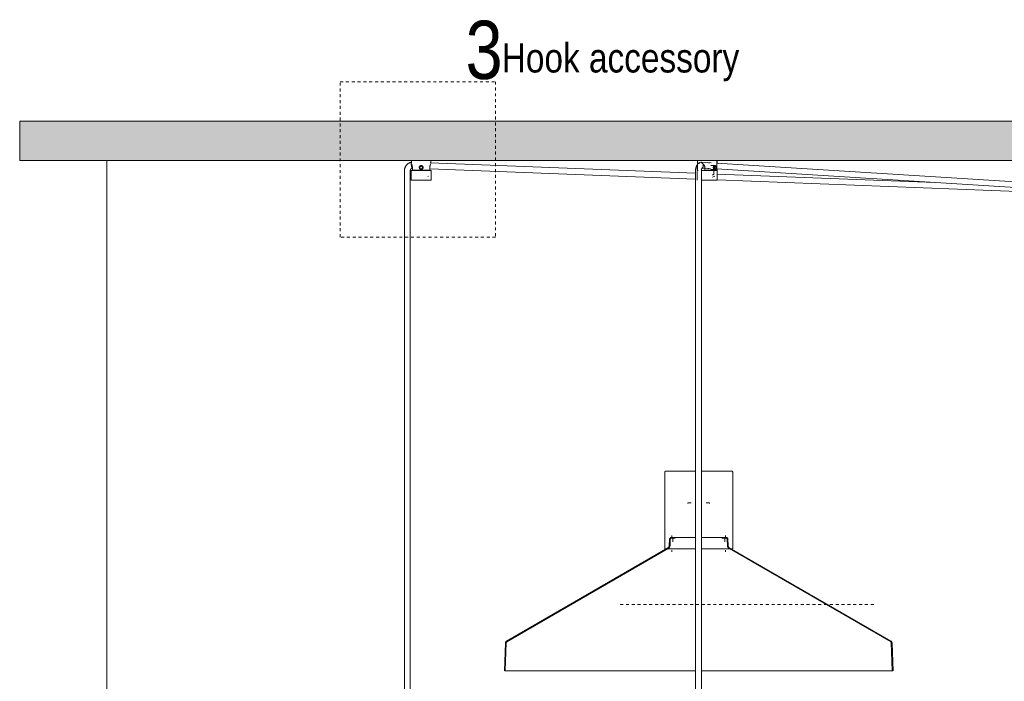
# Model space of a CAD drawing. Header units: millimetres. Extents: x 5395 to 10104, y 397 to 7363.
# Tile 3 of 9: x 5395 to 6409, y 1464 to 2145. Entities that reach past the tile are written whole.
import ezdxf

# ---------------------------------------------------------------- set-up
doc = ezdxf.new("R2010")
doc.units = ezdxf.units.MM
doc.linetypes.add('Dash', pattern=[6, 3, -3])
doc.layers.add('A-ANNO-DIMS', color=7, linetype='Dash', lineweight=9, true_color=0xd2d2d2)
for name, color, linetype, lineweight in [('A-ANNO-DIMS-15', 7, 'Continuous', 9), ('A-CLNG', 7, 'Continuous', 9), ('E-LITE-EQPM', 7, 'Continuous', 20), ('G-ANNO-TEXT', 7, 'Continuous', 9)]:
    doc.layers.add(name, color=color, linetype=linetype, lineweight=lineweight)
doc.styles.add('Arial Narrow', font='ARIALN.TTF', dxfattribs={"height": 33})
doc.styles.add('Arial Narrow_1', font='ARIALN.TTF', dxfattribs={"height": 60})
doc.styles.add('Arial Narrow_2', font='ARIALN.TTF', dxfattribs={"height": 30})
doc.dimstyles.new('FARO_-_2_2mm_Arial_Narrow_mm_Inch_Left', dxfattribs={"dimscale": 304.8, "dimtxt": 33.773222, "dimasz": 0, "dimexe": 0.147638, "dimexo": 0.0625, "dimgap": 0.024606, "dimtad": 1, "dimdec": 0, "dimzin": 0, "dimdsep": 46, "dimtxsty": 'Arial Narrow', "dimblk1": 'NONE', "dimblk2": 'NONE', "dimsah": 1, "dimcen": 0.09, "dimadec": 0, "dimazin": 0, "dimtfac": 1, "dimtdec": 4, "dimtix": 1, "dimtmove": 0, "dimatfit": 3, "dimfxl": 0.049213, "dimfxlon": 1, "dimtvp": 1, "dimtolj": 1, "dimtzin": 0, "dimarcsym": 2})

# ---------------------------------------------------------------- blocks, each defined once
blk = doc.blocks.new('68595-7L_ 68596-7L_ 68596-7L  KOMBO400 - 64314-44-7L SAMBA Black_ribbon beige pendant lamp ø450-7L-596359-Alzado_PDF')
at = {"layer": 'E-LITE-EQPM', "lineweight": 9}
for p, q in [((5798.3, 2000), (5798.3, 1997)), ((6090.8, 1986.9), (5817.7, 1997.6)), ((5818.3, 1997), (5818.3, 2000)), ((6092.7, 2000), (6092.7, 1990)), ((6092.8, 2000), (6096.4, 2000)), ((6096.9, 1998.2), (6096.1, 1998.2)), ((6096.4, 2000), (6112.7, 2000)), ((6106.9, 1997.7), (6102.9, 1997.9)), ((6515.4, 1972.2), (6112.3, 1997.4)), ((6112.7, 1990), (6112.7, 2000)), ((6112.9, 1997.3), (6112.9, 2000)), ((5791.1, 1989.5), (5791.1, 1983.8)), ((5797.1, 1983.8), (5797.1, 1989.5)), ((5798, 1989.3), (5798, 1979.8)), ((5798.8, 1992.2), (5799.1, 1992.2)), ((5799.3, 1992.7), (5799.3, 1990)), ((5817.3, 1990), (5799.3, 1990)), ((5802.9, 1990), (5802.9, 1989.7)), ((5806.5, 1992), (5807.1, 1991.9)), ((5806.8, 1993.3), (5808.3, 1994.4)), ((5807.3, 1991.5), (5806.8, 1993.3)), ((5807.2, 1991.8), (5807.3, 1991.5)), ((5808.3, 1991.5), (5807.3, 1991.5)), ((5807.3, 1991.5), (5807.5, 1991.5)), ((5808.3, 1994.4), (5809.8, 1993.3)), ((5809.2, 1991.5), (5808.3, 1991.5)), ((5809, 1991.5), (5809.2, 1991.5)), ((5809.8, 1993.3), (5809.2, 1991.5)), ((5809.2, 1991.5), (5809.3, 1991.8)), ((5809.4, 1991.9), (5810, 1991.9)), ((5811.5, 1989.8), (5810.8, 1989.8)), ((5813.7, 1989.8), (5813.7, 1990)), ((5817.3, 1990), (5817.3, 1992.7)), ((5817.3, 1991.6), (6090.8, 1980.9)), ((5818.6, 1979.8), (5818.6, 1989.3)), ((6090.8, 1989.5), (6090.8, 1983.8)), ((6092.4, 1989.3), (6092.4, 1979.8)), ((6092.9, 1996.1), (6092.9, 1994.8)), ((6096.9, 1992.2), (6096.8, 1992.2)), ((6096.8, 1983.8), (6096.8, 1989.5)), ((6101.2, 1989.8), (6098.3, 1989.8)), ((6100.5, 1992.7), (6100.5, 1990)), ((6112.5, 1990), (6100.5, 1990)), ((6102.5, 1992), (6106.3, 1991.7)), ((6102.7, 1990), (6102.7, 1989.8)), ((6102.7, 1990), (6102.7, 1989.8)), ((6111.1, 1994.8), (6106.5, 1994.8)), ((6106.5, 1990.8), (6111.1, 1990.8)), ((6110.1, 1993.3), (6109.1, 1993.3)), ((6109.5, 1989.7), (6109.5, 1990)), ((6109.6, 1986), (6109.6, 1990)), ((6109.7, 1990), (6109.7, 1989.8)), ((6109.9, 1989.8), (6109.9, 1990)), ((6110.1, 1993.3), (6111.1, 1994.4)), ((6110.5, 1991.5), (6110.1, 1993.3)), ((6110.5, 1989.8), (6110.2, 1989.8)), ((6110.7, 1993.3), (6110.4, 1993.6)), ((6110.4, 1991.9), (6110.7, 1993.3)), ((6110.5, 1989.8), (6110.5, 1989.8)), ((6111.1, 1991.5), (6110.6, 1991.5)), ((6112, 1993.3), (6110.7, 1993.3)), ((6111.1, 1994.4), (6112, 1993.3)), ((6111.6, 1991.5), (6111.1, 1991.5)), ((6112, 1993.3), (6111.6, 1991.5)), ((6112.4, 1991.3), (6515.1, 1966.2)), ((6112.5, 1990), (6112.5, 1990)), ((6112.9, 1990), (6112.9, 1991.3)), ((6113, 1979.8), (6113, 1989.3)), ((6113.2, 1986.1), (6113.2, 1989.3)), ((5791.1, 1983.8), (5791.1, 1280)), ((5797.1, 1280), (5797.1, 1983.8)), ((5798, 1979.8), (5818.6, 1979.8)), ((5815.3, 1983.6), (5816, 1983.8)), ((6090.8, 1983.8), (6090.8, 880)), ((6096.8, 880), (6096.8, 1983.8)), ((6096.8, 1979.8), (6113, 1979.8)), ((6097.1, 1680), (6097.1, 1979.8)), ((6108.1, 1983), (6110.5, 1983.8)), ((6108.4, 1985), (6109.6, 1986)), ((6337, 1977.3), (6112.9, 1986.1)), ((6112.9, 1980.1), (6467.9, 1966.2)), ((6113, 1979.8), (6113.1, 1979.8)), ((6113.2, 1979.8), (6113.2, 1980.1)), ((6059.1, 1679.1), (6059.1, 1600)), ((6129.1, 1600), (6129.1, 1679.1)), ((6066.3, 1613.8), (6066.3, 1611.8)), ((6121.8, 1611.8), (6121.8, 1613.8)), ((6064, 1609.9), (6063.8, 1603.4)), ((6064.8, 1609.8), (6064.6, 1603.4)), ((6067.4, 1610.2), (6067.4, 1607.3)), ((6120.8, 1607.3), (6120.8, 1610.2)), ((6123.6, 1603.4), (6123.3, 1609.8)), ((6124.4, 1603.4), (6124.1, 1609.9)), ((6062.3, 1601), (5896.1, 1505)), ((6062.7, 1600.3), (5896.5, 1504.3)), ((6059.1, 1600), (6086.4, 1600)), ((6066.3, 1598.7), (6066.3, 1596.9)), ((6086.4, 1600), (6090.8, 1600)), ((6096.8, 1600), (6129, 1600)), ((6121.8, 1596.9), (6121.8, 1598.7)), ((6291.7, 1504.3), (6125.4, 1600.3)), ((6292.1, 1505), (6125.8, 1601)), ((5895.1, 1503.4), (5894.1, 1474.5)), ((5895.9, 1503.4), (5894.9, 1474.5)), ((6293.3, 1474.5), (6292.3, 1503.4)), ((6294.1, 1474.5), (6293.1, 1503.4)), ((5894.3, 1474.5), (6090.8, 1474.5)), ((6096.8, 1474.5), (6219.1, 1474.5)), ((6219.1, 1474.5), (6294, 1474.5))]:
    blk.add_line(p, q, dxfattribs=at)
at = {"layer": 'E-LITE-EQPM', "lineweight": 9, "flags": 128}
for points in [[(5797.8, 1998.2), (5797.4, 1998.1), (5797.1, 1998), (5796.7, 1997.9), (5796.4, 1997.7), (5796.1, 1997.6), (5795.8, 1997.4), (5795.4, 1997.2), (5795.1, 1997), (5794.8, 1996.8), (5794.6, 1996.6), (5794.3, 1996.4), (5794, 1996.1), (5793.7, 1995.9), (5793.5, 1995.6), (5793.3, 1995.3), (5793, 1995.1), (5792.8, 1994.8), (5792.6, 1994.5), (5792.4, 1994.2), (5792.2, 1993.9), (5792.1, 1993.5), (5791.9, 1993.2), (5791.8, 1992.9), (5791.6, 1992.5), (5791.5, 1992.2), (5791.4, 1991.9), (5791.3, 1991.5), (5791.3, 1991.2), (5791.2, 1990.8), (5791.1, 1990.4), (5791.1, 1990.1), (5791.1, 1989.7), (5791.1, 1989.5)], [(6095.4, 1998.1), (6095.1, 1997.9), (6094.8, 1997.8), (6094.5, 1997.6), (6094.3, 1997.4), (6094, 1997.2), (6093.8, 1997), (6093.5, 1996.8), (6093.3, 1996.6), (6093.1, 1996.3), (6092.9, 1996.1), (6092.7, 1995.8), (6092.5, 1995.6), (6092.4, 1995.3), (6092.2, 1995.1), (6092.1, 1994.8), (6091.9, 1994.5), (6091.8, 1994.2), (6091.7, 1994), (6091.6, 1993.7), (6091.5, 1993.4), (6091.4, 1993.1), (6091.3, 1992.8), (6091.2, 1992.5), (6091.1, 1992.2), (6091.1, 1991.9), (6091, 1991.6), (6090.9, 1991.2), (6090.9, 1990.9), (6090.9, 1990.6), (6090.8, 1990.3), (6090.8, 1990), (6090.8, 1989.7), (6090.8, 1989.5)], [(6096.9, 1998.2), (6100.6, 1998.1), (6104.2, 1997.8), (6105.4, 1997.6)], [(5797.1, 1989.5), (5797.1, 1989.6), (5797.1, 1989.7), (5797.1, 1989.8), (5797.1, 1990), (5797.2, 1990.1), (5797.2, 1990.2), (5797.2, 1990.3), (5797.3, 1990.4), (5797.3, 1990.6), (5797.3, 1990.7), (5797.4, 1990.8), (5797.4, 1990.9), (5797.5, 1991), (5797.6, 1991.1), (5797.6, 1991.2), (5797.7, 1991.3), (5797.8, 1991.4), (5797.9, 1991.5), (5797.9, 1991.6), (5798, 1991.7), (5798.1, 1991.7), (5798.2, 1991.8), (5798.3, 1991.9), (5798.4, 1992), (5798.5, 1992), (5798.6, 1992.1), (5798.7, 1992.2), (5798.8, 1992.2)], [(5798, 1989.3), (5798, 1989.3), (5798, 1989.3), (5798, 1989.3), (5798, 1989.3), (5798, 1989.4), (5798, 1989.4), (5798, 1989.4), (5798, 1989.4), (5798, 1989.4), (5798, 1989.5), (5798, 1989.5), (5798, 1989.5), (5798, 1989.5), (5798.1, 1989.5), (5798.1, 1989.6), (5798.1, 1989.6), (5798.1, 1989.6), (5798.1, 1989.6), (5798.1, 1989.6), (5798.1, 1989.6), (5798.1, 1989.6), (5798.2, 1989.7), (5798.2, 1989.7), (5798.2, 1989.7), (5798.2, 1989.7), (5798.2, 1989.7), (5798.2, 1989.7), (5798.3, 1989.7), (5798.3, 1989.7), (5798.3, 1989.7), (5798.3, 1989.7), (5798.3, 1989.8), (5798.4, 1989.8), (5798.4, 1989.8), (5798.4, 1989.8), (5798.4, 1989.8), (5798.4, 1989.8), (5798.5, 1989.8), (5798.5, 1989.8), (5798.5, 1989.8)], [(5798.5, 1989.8), (5798.5, 1989.8), (5798.5, 1989.8), (5798.5, 1989.8), (5798.6, 1989.8), (5798.7, 1989.8), (5798.8, 1989.8), (5798.9, 1989.8), (5799, 1989.8), (5799.1, 1989.8), (5799.3, 1989.8), (5799.4, 1989.8), (5799.6, 1989.8), (5799.8, 1989.8)], [(5818.1, 1989.8), (5818, 1989.8), (5818, 1989.8), (5818, 1989.8), (5817.9, 1989.8), (5817.9, 1989.8), (5817.8, 1989.8), (5817.7, 1989.8), (5817.6, 1989.8), (5817.4, 1989.8), (5817.3, 1989.8), (5817.1, 1989.8), (5816.9, 1989.8), (5816.8, 1989.8), (5816.6, 1989.8), (5816.3, 1989.8), (5816.1, 1989.8), (5815.9, 1989.8), (5815.6, 1989.8), (5815.4, 1989.8), (5815.1, 1989.8), (5814.8, 1989.8), (5814.5, 1989.8), (5814.2, 1989.8), (5813.9, 1989.8), (5813.6, 1989.8), (5813.2, 1989.8), (5812.9, 1989.8), (5812.5, 1989.8), (5812.2, 1989.8), (5811.8, 1989.8), (5811.4, 1989.8), (5811.1, 1989.8), (5810.7, 1989.8), (5810.3, 1989.8), (5809.9, 1989.8), (5809.5, 1989.8), (5809.2, 1989.8), (5808.8, 1989.8), (5808.4, 1989.8), (5808, 1989.8), (5807.6, 1989.8), (5807.2, 1989.8), (5806.8, 1989.8), (5806.4, 1989.8), (5806, 1989.8), (5805.7, 1989.8), (5805.3, 1989.8), (5804.9, 1989.8), (5804.6, 1989.8), (5804.2, 1989.8), (5803.8, 1989.8), (5803.5, 1989.8), (5803.2, 1989.8), (5802.8, 1989.8), (5802.5, 1989.8), (5802.2, 1989.8), (5801.9, 1989.8), (5801.6, 1989.8), (5801.3, 1989.8), (5801, 1989.8), (5800.8, 1989.8), (5800.5, 1989.8), (5800.3, 1989.8), (5800.1, 1989.8), (5799.9, 1989.8), (5799.7, 1989.8), (5799.5, 1989.8), (5799.3, 1989.8), (5799.2, 1989.8), (5799, 1989.8), (5798.9, 1989.8), (5798.8, 1989.8), (5798.7, 1989.8), (5798.6, 1989.8), (5798.6, 1989.8), (5798.5, 1989.8), (5798.5, 1989.8), (5798.5, 1989.8), (5798.5, 1989.8)], [(5809.3, 1991.8), (5809.8, 1991.8), (5809.9, 1991.8)], [(5816.8, 1989.8), (5817, 1989.8), (5817.2, 1989.8), (5817.4, 1989.8), (5817.5, 1989.8), (5817.6, 1989.8), (5817.7, 1989.8), (5817.8, 1989.8), (5817.9, 1989.8), (5818, 1989.8), (5818, 1989.8), (5818, 1989.8), (5818.1, 1989.8), (5818.1, 1989.8)], [(5818.1, 1989.8), (5818.1, 1989.8), (5818.1, 1989.8), (5818.1, 1989.8), (5818.1, 1989.8), (5818.2, 1989.8), (5818.2, 1989.8), (5818.2, 1989.8), (5818.2, 1989.7), (5818.2, 1989.7), (5818.3, 1989.7), (5818.3, 1989.7), (5818.3, 1989.7), (5818.3, 1989.7), (5818.3, 1989.7), (5818.3, 1989.7), (5818.4, 1989.7), (5818.4, 1989.7), (5818.4, 1989.6), (5818.4, 1989.6), (5818.4, 1989.6), (5818.4, 1989.6), (5818.4, 1989.6), (5818.5, 1989.6), (5818.5, 1989.6), (5818.5, 1989.5), (5818.5, 1989.5), (5818.5, 1989.5), (5818.5, 1989.5), (5818.5, 1989.5), (5818.5, 1989.5), (5818.5, 1989.4), (5818.5, 1989.4), (5818.5, 1989.4), (5818.5, 1989.4), (5818.6, 1989.4), (5818.6, 1989.3), (5818.6, 1989.3), (5818.6, 1989.3), (5818.6, 1989.3), (5818.6, 1989.3)], [(6092.9, 1995.8), (6092.8, 1995.6), (6092.6, 1995.3), (6092.5, 1995.1), (6092.3, 1994.8), (6092.2, 1994.5), (6092, 1994.2), (6091.9, 1994), (6091.8, 1993.7), (6091.7, 1993.4), (6091.6, 1993.1), (6091.5, 1992.8), (6091.4, 1992.5), (6091.4, 1992.2), (6091.3, 1991.9), (6091.2, 1991.6), (6091.2, 1991.2), (6091.1, 1990.9), (6091.1, 1990.6), (6091.1, 1990.4)], [(6092.4, 1989.3), (6092.4, 1989.3), (6092.4, 1989.3), (6092.4, 1989.3), (6092.4, 1989.3), (6092.4, 1989.4), (6092.4, 1989.4), (6092.4, 1989.4), (6092.4, 1989.4), (6092.4, 1989.4), (6092.4, 1989.5), (6092.4, 1989.5), (6092.4, 1989.5), (6092.5, 1989.5), (6092.5, 1989.5), (6092.5, 1989.6), (6092.5, 1989.6), (6092.5, 1989.6), (6092.5, 1989.6), (6092.5, 1989.6), (6092.5, 1989.6), (6092.6, 1989.6), (6092.6, 1989.7), (6092.6, 1989.7), (6092.6, 1989.7), (6092.6, 1989.7), (6092.6, 1989.7), (6092.7, 1989.7), (6092.7, 1989.7), (6092.7, 1989.7), (6092.7, 1989.7), (6092.7, 1989.7), (6092.7, 1989.8), (6092.8, 1989.8), (6092.8, 1989.8), (6092.8, 1989.8), (6092.8, 1989.8), (6092.8, 1989.8), (6092.9, 1989.8), (6092.9, 1989.8)], [(6093.4, 1989.8), (6093.3, 1989.8), (6093.2, 1989.8), (6093.1, 1989.8), (6093, 1989.8), (6093, 1989.8), (6092.9, 1989.8), (6092.9, 1989.8), (6092.9, 1989.8)], [(6092.9, 1989.8), (6092.9, 1989.8), (6093, 1989.8), (6093, 1989.8), (6093.1, 1989.8)], [(6112.5, 1989.8), (6112.5, 1989.8), (6112.4, 1989.8), (6112.4, 1989.8), (6112.3, 1989.8), (6112.3, 1989.8), (6112.2, 1989.8), (6112.1, 1989.8), (6112, 1989.8), (6111.8, 1989.8), (6111.7, 1989.8), (6111.5, 1989.8), (6111.4, 1989.8), (6111.2, 1989.8), (6111, 1989.8), (6110.8, 1989.8), (6110.5, 1989.8), (6110.3, 1989.8), (6110, 1989.8), (6109.8, 1989.8), (6109.5, 1989.8), (6109.2, 1989.8), (6108.9, 1989.8), (6108.6, 1989.8), (6108.3, 1989.8), (6108, 1989.8), (6107.6, 1989.8), (6107.3, 1989.8), (6106.9, 1989.8), (6106.6, 1989.8), (6106.2, 1989.8), (6105.9, 1989.8), (6105.5, 1989.8), (6105.1, 1989.8), (6104.7, 1989.8), (6104.3, 1989.8), (6104, 1989.8), (6103.6, 1989.8), (6103.2, 1989.8), (6102.8, 1989.8), (6102.4, 1989.8), (6102, 1989.8), (6101.6, 1989.8), (6101.2, 1989.8), (6100.8, 1989.8), (6100.5, 1989.8), (6100.1, 1989.8), (6099.7, 1989.8), (6099.3, 1989.8), (6099, 1989.8), (6098.6, 1989.8), (6098.3, 1989.8), (6097.9, 1989.8), (6097.6, 1989.8), (6097.2, 1989.8), (6096.9, 1989.8), (6096.6, 1989.8), (6096.6, 1989.8)], [(6097.8, 1992.6), (6097.8, 1992.5), (6097.8, 1992.5), (6097.7, 1992.5), (6097.7, 1992.5), (6097.6, 1992.4), (6097.6, 1992.4), (6097.6, 1992.3), (6097.5, 1992.2), (6097.5, 1992.2), (6097.4, 1992.1), (6097.4, 1992), (6097.3, 1991.9), (6097.3, 1991.8), (6097.2, 1991.7), (6097.2, 1991.5), (6097.1, 1991.4), (6097.1, 1991.3), (6097, 1991.1), (6097, 1991), (6097, 1990.8), (6096.9, 1990.7), (6096.9, 1990.5), (6096.9, 1990.4), (6096.9, 1990.2), (6096.8, 1990.1), (6096.8, 1989.9), (6096.8, 1989.7), (6096.8, 1989.6), (6096.8, 1989.5)], [(6096.9, 1992.2), (6100.2, 1992.1), (6103.4, 1991.8), (6104.5, 1991.6)], [(6109.4, 1989.8), (6109.7, 1989.8), (6109.9, 1989.8), (6110.2, 1989.8)], [(6110.4, 1989.8), (6110.7, 1989.8), (6110.9, 1989.8), (6111.1, 1989.8), (6111.3, 1989.8), (6111.5, 1989.8), (6111.6, 1989.8), (6111.8, 1989.8), (6111.9, 1989.8), (6112, 1989.8), (6112.2, 1989.8), (6112.2, 1989.8), (6112.3, 1989.8), (6112.4, 1989.8), (6112.4, 1989.8), (6112.5, 1989.8), (6112.5, 1989.8), (6112.5, 1989.8)], [(6110.5, 1989.8), (6110.7, 1989.8), (6111, 1989.8), (6111.2, 1989.8), (6111.4, 1989.8), (6111.6, 1989.8), (6111.7, 1989.8), (6111.9, 1989.8), (6112.1, 1989.8), (6112.2, 1989.8), (6112.3, 1989.8), (6112.4, 1989.8), (6112.5, 1989.8), (6112.6, 1989.8), (6112.6, 1989.8), (6112.7, 1989.8), (6112.7, 1989.8), (6112.7, 1989.8)], [(6112.7, 1989.8), (6112.7, 1989.8), (6112.7, 1989.8), (6112.6, 1989.8), (6112.6, 1989.8), (6112.5, 1989.8), (6112.4, 1989.8), (6112.3, 1989.8), (6112.2, 1989.8), (6112.1, 1989.8), (6111.9, 1989.8), (6111.8, 1989.8), (6111.6, 1989.8), (6111.4, 1989.8), (6111.2, 1989.8), (6111, 1989.8), (6110.8, 1989.8), (6110.5, 1989.8)], [(6112.5, 1989.8), (6112.5, 1989.8), (6112.5, 1989.8), (6112.5, 1989.8), (6112.6, 1989.8), (6112.6, 1989.8), (6112.6, 1989.8), (6112.6, 1989.8), (6112.6, 1989.7), (6112.6, 1989.7), (6112.7, 1989.7), (6112.7, 1989.7), (6112.7, 1989.7), (6112.7, 1989.7), (6112.7, 1989.7), (6112.8, 1989.7), (6112.8, 1989.7), (6112.8, 1989.7), (6112.8, 1989.6), (6112.8, 1989.6), (6112.8, 1989.6), (6112.8, 1989.6), (6112.9, 1989.6), (6112.9, 1989.6), (6112.9, 1989.6), (6112.9, 1989.5), (6112.9, 1989.5), (6112.9, 1989.5), (6112.9, 1989.5), (6112.9, 1989.5), (6112.9, 1989.5), (6112.9, 1989.4), (6113, 1989.4), (6113, 1989.4), (6113, 1989.4), (6113, 1989.4), (6113, 1989.3), (6113, 1989.3), (6113, 1989.3), (6113, 1989.3), (6113, 1989.3)], [(6112.7, 1989.8), (6112.7, 1989.8), (6112.7, 1989.8), (6112.8, 1989.8), (6112.8, 1989.8), (6112.8, 1989.8), (6112.8, 1989.8), (6112.8, 1989.8), (6112.9, 1989.7), (6112.9, 1989.7), (6112.9, 1989.7), (6112.9, 1989.7), (6112.9, 1989.7), (6113, 1989.7), (6113, 1989.7), (6113, 1989.7), (6113, 1989.7), (6113, 1989.7), (6113, 1989.6), (6113.1, 1989.6), (6113.1, 1989.6), (6113.1, 1989.6), (6113.1, 1989.6), (6113.1, 1989.6), (6113.1, 1989.6), (6113.1, 1989.5), (6113.1, 1989.5), (6113.2, 1989.5), (6113.2, 1989.5), (6113.2, 1989.5), (6113.2, 1989.5), (6113.2, 1989.4), (6113.2, 1989.4), (6113.2, 1989.4), (6113.2, 1989.4), (6113.2, 1989.4), (6113.2, 1989.3), (6113.2, 1989.3), (6113.2, 1989.3), (6113.2, 1989.3), (6113.2, 1989.3)], [(6059.1, 1679.1), (6059.1, 1679.1), (6059.1, 1679.1), (6059.1, 1679.2), (6059.1, 1679.2), (6059.1, 1679.2), (6059.1, 1679.3), (6059.1, 1679.3), (6059.1, 1679.4), (6059.1, 1679.4), (6059.1, 1679.4), (6059.2, 1679.5), (6059.2, 1679.5), (6059.2, 1679.5), (6059.2, 1679.6), (6059.2, 1679.6), (6059.3, 1679.6), (6059.3, 1679.6), (6059.3, 1679.7), (6059.3, 1679.7), (6059.4, 1679.7), (6059.4, 1679.8), (6059.4, 1679.8), (6059.4, 1679.8), (6059.5, 1679.8), (6059.5, 1679.8), (6059.5, 1679.9), (6059.6, 1679.9), (6059.6, 1679.9), (6059.6, 1679.9), (6059.7, 1679.9), (6059.7, 1679.9), (6059.7, 1680), (6059.8, 1680), (6059.8, 1680), (6059.9, 1680), (6059.9, 1680), (6059.9, 1680), (6060, 1680), (6060, 1680), (6060, 1680)], [(6086.6, 1680), (6085.3, 1680), (6084, 1680), (6082.7, 1680), (6081.4, 1680), (6080.2, 1680), (6079, 1680), (6077.7, 1680), (6076.6, 1680), (6075.4, 1680), (6074.3, 1680), (6073.2, 1680), (6072.1, 1680), (6071.1, 1680), (6070.1, 1680), (6069.2, 1680), (6068.3, 1680), (6067.4, 1680), (6066.6, 1680), (6065.8, 1680), (6065.1, 1680), (6064.4, 1680), (6063.7, 1680), (6063.1, 1680), (6062.6, 1680), (6062.1, 1680), (6061.6, 1680), (6061.3, 1680), (6060.9, 1680), (6060.6, 1680), (6060.4, 1680), (6060.2, 1680), (6060.1, 1680), (6060, 1680), (6060, 1680)], [(6060, 1680), (6060, 1680), (6060.1, 1680), (6060.3, 1680), (6060.5, 1680), (6060.7, 1680), (6061, 1680), (6061.3, 1680), (6061.7, 1680), (6062.2, 1680), (6062.7, 1680), (6063.3, 1680), (6063.9, 1680), (6064.5, 1680), (6065.2, 1680), (6066, 1680), (6066.8, 1680), (6067.6, 1680), (6068.5, 1680), (6069.4, 1680), (6070.3, 1680), (6071.3, 1680), (6072.4, 1680), (6073.4, 1680), (6074.5, 1680), (6075.7, 1680), (6076.8, 1680), (6078, 1680), (6079.2, 1680), (6080.5, 1680), (6081.7, 1680), (6083, 1680), (6084.3, 1680), (6085.6, 1680), (6086.6, 1680)], [(6090.8, 1680), (6090.4, 1680), (6089, 1680), (6087.7, 1680), (6086.6, 1680)], [(6128.1, 1680), (6128.1, 1680), (6128, 1680), (6127.9, 1680), (6127.7, 1680), (6127.4, 1680), (6127.1, 1680), (6126.8, 1680), (6126.4, 1680), (6125.9, 1680), (6125.4, 1680), (6124.9, 1680), (6124.3, 1680), (6123.6, 1680), (6122.9, 1680), (6122.2, 1680), (6121.4, 1680), (6120.5, 1680), (6119.7, 1680), (6118.8, 1680), (6117.8, 1680), (6116.8, 1680), (6115.8, 1680), (6114.7, 1680), (6113.6, 1680), (6112.5, 1680), (6111.3, 1680), (6110.1, 1680), (6108.9, 1680), (6107.7, 1680), (6106.4, 1680), (6105.1, 1680), (6103.8, 1680), (6102.5, 1680), (6101.2, 1680), (6099.9, 1680), (6098.5, 1680), (6097.2, 1680), (6096.8, 1680)], [(6101.5, 1680), (6102.8, 1680), (6104.1, 1680), (6105.4, 1680), (6106.7, 1680), (6108, 1680), (6109.2, 1680), (6110.4, 1680), (6111.6, 1680), (6112.7, 1680), (6113.9, 1680), (6114.9, 1680), (6116, 1680), (6117, 1680), (6118, 1680), (6119, 1680), (6119.9, 1680), (6120.7, 1680), (6121.6, 1680), (6122.4, 1680), (6123.1, 1680), (6123.8, 1680), (6124.4, 1680), (6125, 1680), (6125.6, 1680), (6126, 1680), (6126.5, 1680), (6126.9, 1680), (6127.2, 1680), (6127.5, 1680), (6127.7, 1680), (6127.9, 1680), (6128, 1680), (6128.1, 1680), (6128.1, 1680)], [(6128.1, 1680), (6128.2, 1680), (6128.2, 1680), (6128.2, 1680), (6128.3, 1680), (6128.3, 1680), (6128.3, 1680), (6128.4, 1680), (6128.4, 1680), (6128.5, 1679.9), (6128.5, 1679.9), (6128.5, 1679.9), (6128.6, 1679.9), (6128.6, 1679.9), (6128.6, 1679.9), (6128.7, 1679.8), (6128.7, 1679.8), (6128.7, 1679.8), (6128.7, 1679.8), (6128.8, 1679.7), (6128.8, 1679.7), (6128.8, 1679.7), (6128.9, 1679.7), (6128.9, 1679.6), (6128.9, 1679.6), (6128.9, 1679.6), (6128.9, 1679.5), (6129, 1679.5), (6129, 1679.5), (6129, 1679.4), (6129, 1679.4), (6129, 1679.4), (6129, 1679.3), (6129, 1679.3), (6129, 1679.3), (6129.1, 1679.2), (6129.1, 1679.2), (6129.1, 1679.1), (6129.1, 1679.1), (6129.1, 1679.1), (6129.1, 1679.1)], [(6082.6, 1647.1), (6082.9, 1647.2), (6083.2, 1647.3), (6083.6, 1647.3), (6083.9, 1647.4), (6084.3, 1647.4), (6084.6, 1647.4), (6085, 1647.5)], [(6086.2, 1647.5), (6086.1, 1647.5), (6085.9, 1647.5), (6085.8, 1647.5), (6085.6, 1647.5), (6085.5, 1647.5), (6085.4, 1647.5), (6085.3, 1647.5), (6085.2, 1647.5), (6085.2, 1647.5), (6085.1, 1647.5), (6085.1, 1647.5), (6085.1, 1647.5)], [(6085.1, 1647.5), (6085.1, 1647.5), (6085.1, 1647.5)], [(6103, 1647.5), (6103, 1647.5), (6103, 1647.5), (6102.9, 1647.5), (6102.9, 1647.5), (6102.8, 1647.5), (6102.7, 1647.5), (6102.6, 1647.5), (6102.5, 1647.5), (6102.3, 1647.5), (6102.2, 1647.5), (6102, 1647.5), (6101.9, 1647.5), (6101.7, 1647.5)], [(6103, 1647.5), (6103, 1647.5), (6103.1, 1647.5)], [(6103.4, 1647.5), (6103.8, 1647.4), (6104.1, 1647.4), (6104.5, 1647.3), (6104.8, 1647.3), (6105.1, 1647.2), (6105.5, 1647.1)], [(6062.3, 1601), (6062.4, 1601.1), (6062.5, 1601.1), (6062.6, 1601.2), (6062.7, 1601.3), (6062.8, 1601.3), (6062.9, 1601.4), (6063, 1601.5), (6063, 1601.6), (6063.1, 1601.7), (6063.2, 1601.8), (6063.2, 1601.9), (6063.3, 1602), (6063.4, 1602.1), (6063.4, 1602.2), (6063.5, 1602.3), (6063.5, 1602.4), (6063.6, 1602.5), (6063.6, 1602.6), (6063.7, 1602.7), (6063.7, 1602.8), (6063.7, 1602.9), (6063.7, 1603), (6063.7, 1603.2), (6063.8, 1603.3), (6063.8, 1603.4), (6063.8, 1603.4)], [(6062.7, 1600.3), (6062.8, 1600.4), (6063, 1600.5), (6063.1, 1600.6), (6063.2, 1600.6), (6063.3, 1600.7), (6063.4, 1600.8), (6063.5, 1601), (6063.6, 1601.1), (6063.7, 1601.2), (6063.8, 1601.3), (6063.9, 1601.4), (6064, 1601.5), (6064.1, 1601.7), (6064.1, 1601.8), (6064.2, 1601.9), (6064.3, 1602.1), (6064.3, 1602.2), (6064.4, 1602.3), (6064.4, 1602.5), (6064.5, 1602.6), (6064.5, 1602.8), (6064.5, 1602.9), (6064.5, 1603.1), (6064.6, 1603.2), (6064.6, 1603.4), (6064.6, 1603.4)], [(6064, 1609.9), (6064, 1610), (6064, 1610), (6064, 1610.1), (6064, 1610.2), (6064, 1610.3), (6064.1, 1610.3), (6064.1, 1610.4), (6064.1, 1610.5), (6064.1, 1610.6), (6064.2, 1610.7), (6064.2, 1610.7), (6064.3, 1610.8), (6064.3, 1610.9), (6064.3, 1610.9), (6064.4, 1611), (6064.4, 1611.1), (6064.5, 1611.1), (6064.5, 1611.2), (6064.6, 1611.2), (6064.7, 1611.3), (6064.7, 1611.4), (6064.8, 1611.4), (6064.8, 1611.4), (6064.9, 1611.5), (6065, 1611.5), (6065.1, 1611.6), (6065.1, 1611.6), (6065.2, 1611.6), (6065.3, 1611.7), (6065.3, 1611.7), (6065.4, 1611.7), (6065.5, 1611.8), (6065.6, 1611.8), (6065.7, 1611.8), (6065.7, 1611.8), (6065.8, 1611.8), (6065.9, 1611.8), (6066, 1611.8), (6066, 1611.8)], [(6064.8, 1609.8), (6064.8, 1609.9), (6064.8, 1609.9), (6064.8, 1610), (6064.8, 1610), (6064.8, 1610.1), (6064.8, 1610.1), (6064.9, 1610.2), (6064.9, 1610.2), (6064.9, 1610.3), (6064.9, 1610.3), (6064.9, 1610.4), (6065, 1610.4), (6065, 1610.4), (6065, 1610.5), (6065, 1610.5), (6065.1, 1610.6), (6065.1, 1610.6), (6065.1, 1610.6), (6065.2, 1610.7), (6065.2, 1610.7), (6065.2, 1610.7), (6065.3, 1610.8), (6065.3, 1610.8), (6065.3, 1610.8), (6065.4, 1610.8), (6065.4, 1610.9), (6065.5, 1610.9), (6065.5, 1610.9), (6065.6, 1610.9), (6065.6, 1611), (6065.7, 1611), (6065.7, 1611), (6065.8, 1611), (6065.8, 1611), (6065.8, 1611), (6065.9, 1611), (6065.9, 1611), (6066, 1611), (6066, 1611)], [(6090.8, 1611.8), (6090.6, 1611.8), (6089.5, 1611.8), (6088.4, 1611.8), (6087.3, 1611.8), (6086.2, 1611.8), (6085.1, 1611.8), (6084.1, 1611.8), (6083, 1611.8), (6082, 1611.8), (6081, 1611.8), (6080, 1611.8), (6079.1, 1611.8), (6078.1, 1611.8), (6077.2, 1611.8), (6076.3, 1611.8), (6075.5, 1611.8), (6074.6, 1611.8), (6073.8, 1611.8), (6073.1, 1611.8), (6072.4, 1611.8), (6071.7, 1611.8), (6071, 1611.8), (6070.4, 1611.8), (6069.8, 1611.8), (6069.3, 1611.8), (6068.8, 1611.8), (6068.3, 1611.8), (6067.9, 1611.8), (6067.5, 1611.8), (6067.2, 1611.8), (6066.9, 1611.8), (6066.6, 1611.8), (6066.4, 1611.8), (6066.2, 1611.8), (6066.1, 1611.8), (6066, 1611.8), (6066, 1611.8), (6066, 1611.8)], [(6066, 1611.8), (6066, 1611.8), (6066.1, 1611.8), (6066.2, 1611.8), (6066.4, 1611.8), (6066.6, 1611.8), (6066.8, 1611.8)], [(6069.8, 1611), (6069.3, 1611), (6068.8, 1611), (6068.3, 1611), (6067.9, 1611), (6067.5, 1611), (6067.2, 1611), (6066.9, 1611), (6066.6, 1611), (6066.4, 1611), (6066.2, 1611), (6066.1, 1611), (6066, 1611), (6066, 1611), (6066, 1611)], [(6066, 1611), (6066, 1611), (6066.1, 1611), (6066.2, 1611), (6066.4, 1611), (6066.6, 1611)], [(6111.6, 1611.8), (6110.7, 1611.8), (6109.8, 1611.8), (6108.9, 1611.8), (6107.9, 1611.8), (6106.9, 1611.8), (6105.9, 1611.8), (6104.9, 1611.8), (6103.8, 1611.8), (6102.8, 1611.8), (6101.7, 1611.8), (6100.6, 1611.8), (6099.5, 1611.8), (6098.4, 1611.8), (6097.3, 1611.8), (6096.8, 1611.8)], [(6122.1, 1611.8), (6122.1, 1611.8), (6122, 1611.8), (6121.9, 1611.8), (6121.8, 1611.8), (6121.6, 1611.8), (6121.3, 1611.8), (6121, 1611.8), (6120.7, 1611.8), (6120.3, 1611.8), (6119.9, 1611.8), (6119.5, 1611.8), (6119, 1611.8), (6118.4, 1611.8), (6117.8, 1611.8), (6117.2, 1611.8), (6116.6, 1611.8), (6115.9, 1611.8), (6115.2, 1611.8), (6114.4, 1611.8), (6113.6, 1611.8), (6112.8, 1611.8), (6111.9, 1611.8), (6111.6, 1611.8)], [(6122.1, 1611), (6122.1, 1611), (6122, 1611), (6121.9, 1611), (6121.8, 1611), (6121.6, 1611), (6121.3, 1611), (6121, 1611), (6120.7, 1611), (6120.3, 1611), (6119.9, 1611), (6119.5, 1611), (6119, 1611), (6118.4, 1611), (6117.8, 1611)], [(6121.3, 1611.8), (6121.5, 1611.8), (6121.7, 1611.8), (6121.9, 1611.8), (6122, 1611.8), (6122.1, 1611.8), (6122.1, 1611.8), (6122.1, 1611.8)], [(6121.5, 1611), (6121.7, 1611), (6121.9, 1611), (6122, 1611), (6122.1, 1611), (6122.1, 1611), (6122.1, 1611)], [(6122.1, 1611.8), (6122.2, 1611.8), (6122.3, 1611.8), (6122.4, 1611.8), (6122.5, 1611.8), (6122.5, 1611.8), (6122.6, 1611.8), (6122.7, 1611.7), (6122.8, 1611.7), (6122.8, 1611.7), (6122.9, 1611.7), (6123, 1611.6), (6123.1, 1611.6), (6123.1, 1611.6), (6123.2, 1611.5), (6123.3, 1611.5), (6123.3, 1611.4), (6123.4, 1611.4), (6123.5, 1611.3), (6123.5, 1611.3), (6123.6, 1611.2), (6123.6, 1611.1), (6123.7, 1611.1), (6123.7, 1611), (6123.8, 1611), (6123.8, 1610.9), (6123.9, 1610.8), (6123.9, 1610.8), (6123.9, 1610.7), (6124, 1610.6), (6124, 1610.5), (6124, 1610.5), (6124.1, 1610.4), (6124.1, 1610.3), (6124.1, 1610.2), (6124.1, 1610.1), (6124.1, 1610.1), (6124.1, 1610), (6124.1, 1609.9), (6124.1, 1609.9)], [(6122.1, 1611), (6122.2, 1611), (6122.2, 1611), (6122.3, 1611), (6122.3, 1611), (6122.4, 1611), (6122.4, 1611), (6122.5, 1611), (6122.5, 1611), (6122.6, 1610.9), (6122.6, 1610.9), (6122.6, 1610.9), (6122.7, 1610.9), (6122.7, 1610.9), (6122.8, 1610.8), (6122.8, 1610.8), (6122.9, 1610.8), (6122.9, 1610.7), (6122.9, 1610.7), (6123, 1610.7), (6123, 1610.7), (6123, 1610.6), (6123.1, 1610.6), (6123.1, 1610.5), (6123.1, 1610.5), (6123.2, 1610.5), (6123.2, 1610.4), (6123.2, 1610.4), (6123.2, 1610.3), (6123.2, 1610.3), (6123.3, 1610.2), (6123.3, 1610.2), (6123.3, 1610.2), (6123.3, 1610.1), (6123.3, 1610.1), (6123.3, 1610), (6123.3, 1610), (6123.3, 1609.9), (6123.3, 1609.9), (6123.3, 1609.8)], [(6123.6, 1603.4), (6123.6, 1603.3), (6123.6, 1603.1), (6123.6, 1603), (6123.6, 1602.8), (6123.7, 1602.7), (6123.7, 1602.5), (6123.8, 1602.4), (6123.8, 1602.2), (6123.9, 1602.1), (6123.9, 1602), (6124, 1601.8), (6124.1, 1601.7), (6124.1, 1601.6), (6124.2, 1601.4), (6124.3, 1601.3), (6124.4, 1601.2), (6124.5, 1601.1), (6124.6, 1601), (6124.7, 1600.9), (6124.8, 1600.8), (6124.9, 1600.7), (6125, 1600.6), (6125.1, 1600.5), (6125.3, 1600.4), (6125.4, 1600.3), (6125.4, 1600.3)], [(6124.4, 1603.4), (6124.4, 1603.3), (6124.4, 1603.2), (6124.4, 1603.1), (6124.4, 1603), (6124.5, 1602.9), (6124.5, 1602.7), (6124.5, 1602.6), (6124.6, 1602.5), (6124.6, 1602.4), (6124.6, 1602.3), (6124.7, 1602.2), (6124.7, 1602.1), (6124.8, 1602), (6124.9, 1601.9), (6124.9, 1601.8), (6125, 1601.7), (6125.1, 1601.6), (6125.2, 1601.5), (6125.2, 1601.4), (6125.3, 1601.4), (6125.4, 1601.3), (6125.5, 1601.2), (6125.6, 1601.2), (6125.7, 1601.1), (6125.8, 1601), (6125.8, 1601)], [(5895.1, 1503.4), (5895.1, 1503.5), (5895.1, 1503.5), (5895.1, 1503.6), (5895.1, 1503.7), (5895.1, 1503.8), (5895.2, 1503.9), (5895.2, 1503.9), (5895.2, 1504), (5895.2, 1504.1), (5895.3, 1504.1), (5895.3, 1504.2), (5895.3, 1504.3), (5895.4, 1504.4), (5895.4, 1504.4), (5895.5, 1504.5), (5895.5, 1504.5), (5895.6, 1504.6), (5895.6, 1504.7), (5895.7, 1504.7), (5895.7, 1504.8), (5895.8, 1504.8), (5895.8, 1504.9), (5895.9, 1504.9), (5896, 1505), (5896, 1505), (5896.1, 1505)], [(5895.9, 1503.4), (5895.9, 1503.4), (5895.9, 1503.5), (5895.9, 1503.5), (5895.9, 1503.5), (5895.9, 1503.6), (5895.9, 1503.6), (5895.9, 1503.7), (5895.9, 1503.7), (5896, 1503.8), (5896, 1503.8), (5896, 1503.9), (5896, 1503.9), (5896.1, 1503.9), (5896.1, 1504), (5896.1, 1504), (5896.1, 1504), (5896.2, 1504.1), (5896.2, 1504.1), (5896.2, 1504.1), (5896.3, 1504.2), (5896.3, 1504.2), (5896.3, 1504.2), (5896.4, 1504.3), (5896.4, 1504.3), (5896.4, 1504.3), (5896.5, 1504.3)], [(6291.7, 1504.3), (6291.7, 1504.3), (6291.8, 1504.3), (6291.8, 1504.2), (6291.8, 1504.2), (6291.9, 1504.2), (6291.9, 1504.2), (6291.9, 1504.1), (6292, 1504.1), (6292, 1504.1), (6292, 1504), (6292.1, 1504), (6292.1, 1503.9), (6292.1, 1503.9), (6292.1, 1503.9), (6292.2, 1503.8), (6292.2, 1503.8), (6292.2, 1503.7), (6292.2, 1503.7), (6292.2, 1503.7), (6292.2, 1503.6), (6292.2, 1503.6), (6292.2, 1503.5), (6292.3, 1503.5), (6292.3, 1503.4), (6292.3, 1503.4), (6292.3, 1503.4)], [(6292.1, 1505), (6292.2, 1505), (6292.2, 1504.9), (6292.3, 1504.9), (6292.3, 1504.8), (6292.4, 1504.8), (6292.5, 1504.7), (6292.5, 1504.7), (6292.6, 1504.6), (6292.6, 1504.6), (6292.7, 1504.5), (6292.7, 1504.4), (6292.8, 1504.4), (6292.8, 1504.3), (6292.8, 1504.2), (6292.9, 1504.2), (6292.9, 1504.1), (6292.9, 1504), (6293, 1504), (6293, 1503.9), (6293, 1503.8), (6293, 1503.7), (6293, 1503.7), (6293, 1503.6), (6293.1, 1503.5), (6293.1, 1503.4), (6293.1, 1503.4)]]:
    blk.add_lwpolyline(points, dxfattribs=at)
at = {"layer": 'E-LITE-EQPM', "lineweight": 9}
for start, end in [(90, 270), (270, 90)]:
    blk.add_arc((5808.3, 1992.8), 2, start, end, dxfattribs=at)
for start_param, end_param in [(0, 3.141593), (3.141593, 6.283185)]:
    blk.add_ellipse((6111.1, 1992.8), major_axis=(0, 2), ratio=0.62535, start_param=start_param, end_param=end_param, dxfattribs=at)
for points, knots in [([(5797.8, 1998.2), (5797.8, 1998.2), (5797.8, 1998.1), (5797.9, 1997.5), (5798, 1996.7), (5798.1, 1995.9), (5798.2, 1995.1), (5798.4, 1994.4), (5798.4, 1993.9), (5798.5, 1993.5), (5798.6, 1993.3), (5798.6, 1993), (5798.7, 1992.8), (5798.8, 1992.4), (5798.8, 1992.2), (5798.8, 1992.2)], [0, 0, 0, 0, 0.111111, 0.222222, 0.333333, 0.444444, 0.513889, 0.583333, 0.652778, 0.6875, 0.722222, 0.756944, 0.791667, 0.861111, 1, 1, 1, 1]), ([(6096.1, 1998.2), (6096.4, 1998.2), (6097, 1998.1), (6097.7, 1997.5), (6098.3, 1996.7), (6098.7, 1995.9), (6098.8, 1995.1), (6098.8, 1994.4), (6098.7, 1993.9), (6098.5, 1993.5), (6098.4, 1993.3), (6098.3, 1993), (6098.2, 1992.9), (6098.1, 1992.8)], [0, 0, 0, 0, 0.1111111, 0.2222222, 0.3333333, 0.4444444, 0.5138889, 0.5833333, 0.6527778, 0.6875, 0.7222222, 0.7569444, 0.7916667, 0.7916667, 0.7916667, 0.7916667]), ([(5798.7, 1995.9), (5798.8, 1995.7), (5798.9, 1995.4), (5799, 1994.9), (5799.1, 1994.5), (5799.1, 1994.1), (5799.2, 1993.8), (5799.2, 1993.3), (5799.3, 1992.9), (5799.3, 1992.7)], [0.475714, 0.475714, 0.475714, 0.475714, 0.5714286, 0.6785714, 0.7321429, 0.7857143, 0.8392857, 0.8928571, 1, 1, 1, 1]), ([(5806.3, 1992.8), (5806.3, 1992.9), (5806.3, 1993.2), (5806.4, 1993.5), (5806.5, 1993.8), (5806.7, 1994.1), (5807, 1994.3), (5807.3, 1994.5), (5807.6, 1994.7), (5807.9, 1994.8), (5808.3, 1994.8), (5808.6, 1994.8), (5808.9, 1994.7), (5809.2, 1994.6), (5809.6, 1994.3), (5809.9, 1994), (5810.2, 1993.5), (5810.3, 1993.1), (5810.3, 1992.8)], [0, 0, 0, 0, 0.055556, 0.111111, 0.166667, 0.222222, 0.277778, 0.333333, 0.388889, 0.444444, 0.513889, 0.548611, 0.583333, 0.652778, 0.722222, 0.791667, 0.861111, 1, 1, 1, 1]), ([(5810.3, 1992.8), (5810.3, 1992.7), (5810.2, 1992.4), (5810.2, 1992.1), (5810, 1991.8), (5809.8, 1991.5), (5809.6, 1991.3), (5809.3, 1991.1), (5809, 1990.9), (5808.6, 1990.8), (5808.3, 1990.8), (5808, 1990.8), (5807.7, 1990.9), (5807.3, 1991), (5807, 1991.3), (5806.7, 1991.6), (5806.4, 1992.1), (5806.3, 1992.5), (5806.3, 1992.8)], [0, 0, 0, 0, 0.055556, 0.111111, 0.166667, 0.222222, 0.277778, 0.333333, 0.388889, 0.444444, 0.513889, 0.548611, 0.583333, 0.652778, 0.722222, 0.791667, 0.861111, 1, 1, 1, 1]), ([(5817.3, 1992.7), (5817.3, 1993), (5817.3, 1993.6), (5817.5, 1994.9), (5817.7, 1995.7), (5817.9, 1996.1)], [0, 0, 0, 0, 0.1428571, 0.2857143, 0.5714286, 0.5714286, 0.5714286, 0.5714286]), ([(6098.8, 1996.1), (6099, 1995.9), (6099.4, 1995.5), (6099.8, 1994.9), (6100, 1994.5), (6100.2, 1994.1), (6100.3, 1993.8), (6100.4, 1993.3), (6100.4, 1992.9), (6100.5, 1992.7)], [0.4285714, 0.4285714, 0.4285714, 0.4285714, 0.5714286, 0.6785714, 0.7321429, 0.7857143, 0.8392857, 0.8928571, 1, 1, 1, 1]), ([(6109.1, 1992.8), (6109.1, 1992.9), (6109.1, 1993.2), (6109.2, 1993.5), (6109.3, 1993.8), (6109.4, 1994.1), (6109.6, 1994.3), (6109.8, 1994.5), (6110, 1994.7), (6110.3, 1994.8), (6110.5, 1994.8), (6110.5, 1994.8)], [0, 0, 0, 0, 0.0555556, 0.1111111, 0.1666667, 0.2222222, 0.2777778, 0.3333333, 0.3888889, 0.4444444, 0.5138889, 0.5138889, 0.5138889, 0.5138889]), ([(6110.4, 1990.8), (6110.4, 1990.8), (6110.3, 1990.8), (6110.1, 1990.9), (6109.9, 1991), (6109.6, 1991.3), (6109.4, 1991.6), (6109.2, 1992.1), (6109.1, 1992.5), (6109.1, 1992.8)], [0.5138889, 0.5138889, 0.5138889, 0.5138889, 0.5486111, 0.5833333, 0.6527778, 0.7222222, 0.7916667, 0.8611111, 1, 1, 1, 1])]:
    blk.add_open_spline(points, degree=3, knots=knots, dxfattribs=at)
blk.add_open_spline([(6096.1, 1998.2), (6095.7, 1998.2), (6094.9, 1997.9), (6094.4, 1997.2), (6094.2, 1996.7)], degree=3, dxfattribs=at)
blk = doc.blocks.new('DIMBLOCK2-Alzado_PDF')
at = {"layer": 'A-ANNO-DIMS-15', "color": 251, "true_color": 0x5b5b5b, "transparency": 16777216}
for p, q in [((5484.8, 2000), (5439.8, 2000)), ((5484.8, 457.2), (5484.8, 2000)), ((5484.8, 2000), (5499.8, 2000)), ((5499.8, 457.2), (5439.8, 457.2)), ((5484.8, 457.2), (5499.8, 457.2))]:
    blk.add_line(p, q, dxfattribs=at)
at = {"layer": 'A-ANNO-DIMS-15', "color": 0, "transparency": 16777216, "insert": (5434.6, 1099.4), "char_height": 33, "width": 310.07, "attachment_point": 1, "rotation": 90, "line_spacing_factor": 0.974696, "style": 'Arial Narrow'}
blk.add_mtext('Variable Heigth', dxfattribs=at)
blk = doc.blocks.new('_None')

msp = doc.modelspace()

# ---------------------------------------------------------------- hatches: boundary and pattern name
at = {"layer": 'A-CLNG', "true_color": 0xe8e8e8}
msp.add_hatch(color=254, dxfattribs=at).paths.add_polyline_path([(6631.9, 2000), (7795, 2000), (7795, 2040.5), (5395, 2040.5), (5395, 2000), (6627.1, 2000)], flags=0)

# ---------------------------------------------------------------- linework, layer by layer
at = {"layer": 'A-ANNO-DIMS'}
for p, q in [((5724.9, 2081.2), (5884.9, 2081.2)), ((5724.9, 1921.2), (5724.9, 2081.2)), ((5884.9, 2081.2), (5884.9, 1921.2)), ((5884.9, 1921.2), (5724.9, 1921.2)), ((6274.2, 1542.9), (6012.2, 1542.9))]:
    msp.add_line(p, q, dxfattribs=at)
at = {"layer": 'A-CLNG'}
for p, q in [((5395, 2040.5), (7795, 2040.5)), ((5395, 2040.5), (5395, 2000)), ((6092.8, 2000), (5395, 2000)), ((6770.4, 2000), (6112.6, 2000))]:
    msp.add_line(p, q, dxfattribs=at)

# ---------------------------------------------------------------- block references
at = {"layer": 'E-LITE-EQPM', "lineweight": 9}
msp.add_blockref('68595-7L_ 68596-7L_ 68596-7L  KOMBO400 - 64314-44-7L SAMBA Black_ribbon beige pendant lamp ø450-7L-596359-Alzado_PDF', (0, 0), dxfattribs=at)

# ---------------------------------------------------------------- texts
at = {"layer": 'G-ANNO-TEXT', "insert": (5854, 2144), "char_height": 60, "width": 46.899, "attachment_point": 1, "style": 'Arial Narrow_1'}
msp.add_mtext('3', dxfattribs=at)
at = {"layer": 'G-ANNO-TEXT', "color": 251, "true_color": 0x5b5b5b, "insert": (5891.3, 2120.7), "char_height": 30, "width": 306.645, "attachment_point": 1, "style": 'Arial Narrow_2'}
msp.add_mtext('Hook accessory', dxfattribs=at)

# ---------------------------------------------------------------- dimensions: what is measured, and where the dimension line sits
at = {"layer": 'A-ANNO-DIMS', "color": 251, "linetype": 'Continuous', "true_color": 0x5b5b5b}
dim = msp.add_linear_dim(base=(5484.8, 2000), p1=(5499.8, 457.2), p2=(5499.8, 2000), angle=90, text='Variable Heigth', dimstyle='FARO_-_2_2mm_Arial_Narrow_mm_Inch_Left', override={"dimpost": '<>', "dimfxl": 1542.84377}, dxfattribs=at)
dim.commit()
dim.dimension.update_dxf_attribs({"geometry": 'DIMBLOCK2-Alzado_PDF', "text_midpoint": (5455.9, 1228.6)})

doc.saveas('drawing.dxf')
